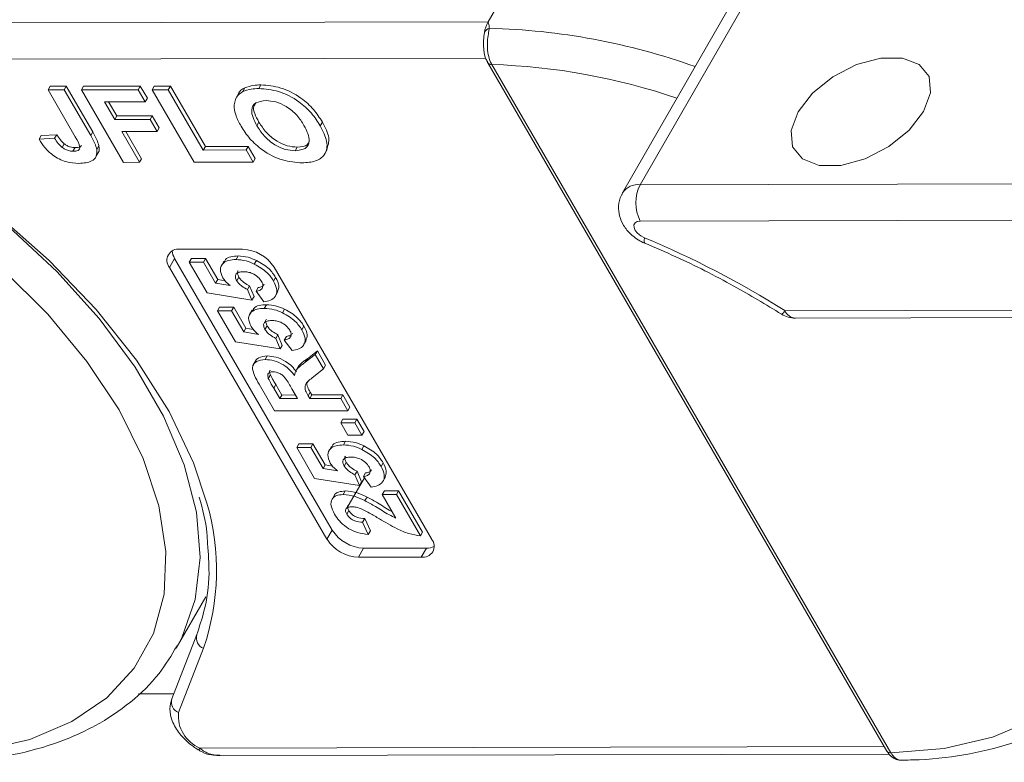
# Model space of a CAD drawing. Header units: millimetres. Extents: x 2471 to 3393, y -390 to 262.
# Tile 38 of 49: x 3038 to 3069, y 158 to 181. Entities that reach past the tile are written whole.
import ezdxf

# ---------------------------------------------------------------- set-up
doc = ezdxf.new("R2010")
doc.units = ezdxf.units.MM

msp = doc.modelspace()

# ---------------------------------------------------------------- linework, layer by layer
at = {"color": 7, "linetype": 'Continuous', "lineweight": 15}
for p, q in [((3052.542, 181.04), (3053.518, 182.739)), ((3061.195, 182.756), (3057.29, 175.96)), ((3060.646, 182.507), (3056.741, 175.71)), ((3052.542, 181.04), (3031.314, 180.993)), ((3030.586, 179.86), (3052.47, 179.909)), ((3052.532, 179.767), (3064.988, 158.3)), ((3052.66, 179.709), (3052.658, 179.712)), ((3065.116, 158.243), (3052.66, 179.709)), ((3038.81, 178.917), (3038.875, 179.03)), ((3038.81, 178.917), (3039.313, 178.918)), ((3039.659, 177.454), (3038.81, 178.917)), ((3038.875, 179.03), (3039.378, 179.031)), ((3039.313, 178.918), (3039.378, 179.031)), ((3039.313, 178.918), (3040.14, 177.493)), ((3039.378, 179.031), (3040.205, 177.606)), ((3039.849, 178.919), (3039.914, 179.032)), ((3039.849, 178.919), (3041.624, 178.923)), ((3041.16, 176.659), (3039.849, 178.919)), ((3039.914, 179.032), (3041.689, 179.036)), ((3041.624, 178.923), (3041.689, 179.036)), ((3041.624, 178.923), (3041.843, 178.546)), ((3041.689, 179.036), (3041.908, 178.659)), ((3042.06, 178.924), (3042.125, 179.037)), ((3042.06, 178.924), (3042.562, 178.925)), ((3043.371, 176.664), (3042.06, 178.924)), ((3042.125, 179.037), (3042.627, 179.038)), ((3042.562, 178.925), (3042.627, 179.038)), ((3042.562, 178.925), (3043.655, 177.042)), ((3042.627, 179.038), (3043.72, 177.155)), ((3044.89, 178.87), (3044.955, 178.984)), ((3045.389, 178.96), (3045.454, 179.073)), ((3041.843, 178.546), (3040.57, 178.543)), ((3040.57, 178.543), (3040.889, 177.993)), ((3040.7, 178.544), (3040.954, 178.106)), ((3041.843, 178.546), (3041.908, 178.659)), ((3044.76, 178.814), (3044.679, 178.673)), ((3040.889, 177.993), (3040.954, 178.106)), ((3040.889, 177.993), (3041.995, 177.995)), ((3040.954, 178.106), (3042.06, 178.109)), ((3041.995, 177.995), (3042.06, 178.109)), ((3041.995, 177.995), (3042.213, 177.619)), ((3042.06, 178.109), (3042.278, 177.732)), ((3042.213, 177.619), (3042.278, 177.732)), ((3045.327, 177.801), (3045.392, 177.914)), ((3047.306, 177.801), (3047.371, 177.914)), ((3038.529, 177.378), (3038.594, 177.492)), ((3038.529, 177.378), (3039.015, 177.408)), ((3038.594, 177.492), (3039.08, 177.522)), ((3039.015, 177.408), (3039.08, 177.522)), ((3040.14, 177.493), (3040.205, 177.606)), ((3042.213, 177.619), (3041.108, 177.616)), ((3041.108, 177.616), (3041.663, 176.66)), ((3041.238, 177.616), (3041.728, 176.773)), ((3039.246, 177.127), (3039.311, 177.241)), ((3039.587, 177.004), (3039.652, 177.117)), ((3040.332, 177.063), (3040.397, 177.177)), ((3043.655, 177.042), (3043.72, 177.155)), ((3043.655, 177.042), (3044.995, 177.045)), ((3043.72, 177.155), (3045.06, 177.158)), ((3044.995, 177.045), (3045.06, 177.158)), ((3044.995, 177.045), (3045.213, 176.668)), ((3045.06, 177.158), (3045.278, 176.781)), ((3046.521, 177.019), (3046.586, 177.132)), ((3047.443, 176.916), (3047.524, 177.057)), ((3040.293, 176.813), (3040.374, 176.954)), ((3041.663, 176.66), (3041.728, 176.773)), ((3045.213, 176.668), (3045.278, 176.781)), ((3041.663, 176.66), (3041.16, 176.659)), ((3045.213, 176.668), (3043.371, 176.664)), ((3057.29, 175.96), (3078.877, 176.008)), ((3078.88, 174.876), (3057.292, 174.829)), ((3042.923, 173.947), (3044.883, 173.952)), ((3042.76, 173.664), (3042.598, 173.381)), ((3047.678, 165.189), (3042.76, 173.664)), ((3043.217, 173.548), (3043.282, 173.662)), ((3043.282, 173.662), (3043.721, 173.662)), ((3043.656, 173.549), (3043.721, 173.662)), ((3043.721, 173.662), (3044.103, 173.004)), ((3044.676, 173.628), (3044.741, 173.741)), ((3047.515, 164.906), (3042.598, 173.381)), ((3043.217, 173.548), (3043.656, 173.549)), ((3043.776, 172.585), (3043.217, 173.548)), ((3043.656, 173.549), (3044.038, 172.891)), ((3044.3, 173.572), (3044.218, 173.431)), ((3045.246, 173.488), (3045.311, 173.602)), ((3045.864, 173.388), (3050.781, 164.913)), ((3044.698, 172.968), (3044.763, 173.081)), ((3045.848, 172.958), (3045.913, 173.072)), ((3044.038, 172.891), (3044.103, 173.004)), ((3044.038, 172.891), (3044.491, 172.814)), ((3044.103, 173.004), (3044.333, 172.965)), ((3045.034, 172.692), (3045.099, 172.805)), ((3045.099, 172.805), (3045.238, 172.473)), ((3045.3, 172.639), (3045.365, 172.752)), ((3045.173, 172.359), (3043.776, 172.585)), ((3045.034, 172.692), (3045.173, 172.359)), ((3045.173, 172.359), (3045.238, 172.473)), ((3045.54, 172.31), (3045.3, 172.639)), ((3045.904, 172.486), (3045.985, 172.627)), ((3044.099, 172.027), (3044.164, 172.14)), ((3044.164, 172.14), (3044.604, 172.141)), ((3044.539, 172.028), (3044.604, 172.141)), ((3044.604, 172.141), (3044.986, 171.483)), ((3045.558, 172.106), (3045.623, 172.22)), ((3044.099, 172.027), (3044.539, 172.028)), ((3044.658, 171.064), (3044.099, 172.027)), ((3044.539, 172.028), (3044.921, 171.37)), ((3045.182, 172.051), (3045.101, 171.91)), ((3046.129, 171.967), (3046.194, 172.081)), ((3061.805, 172.033), (3078.892, 172.071)), ((3062.132, 171.8), (3078.757, 171.837)), ((3044.921, 171.37), (3044.986, 171.483)), ((3044.986, 171.483), (3045.215, 171.444)), ((3045.58, 171.447), (3045.646, 171.56)), ((3046.731, 171.437), (3046.796, 171.55)), ((3044.921, 171.37), (3045.374, 171.293)), ((3045.917, 171.17), (3045.982, 171.284)), ((3045.917, 171.17), (3046.056, 170.838)), ((3045.982, 171.284), (3046.121, 170.952)), ((3046.182, 171.118), (3046.247, 171.231)), ((3046.056, 170.838), (3044.658, 171.064)), ((3046.056, 170.838), (3046.121, 170.952)), ((3046.423, 170.788), (3046.182, 171.118)), ((3046.786, 170.965), (3046.868, 171.106)), ((3045.586, 170.507), (3045.651, 170.621)), ((3046.837, 170.422), (3047.15, 170.663)), ((3046.902, 170.536), (3047.216, 170.776)), ((3047.15, 170.663), (3047.216, 170.776)), ((3047.15, 170.663), (3047.408, 170.219)), ((3047.216, 170.776), (3047.473, 170.332)), ((3045.293, 170.481), (3045.212, 170.34)), ((3046.629, 170.298), (3046.547, 170.157)), ((3046.837, 170.422), (3046.902, 170.536)), ((3047.408, 170.219), (3047.473, 170.332)), ((3045.684, 169.915), (3045.749, 170.029)), ((3047.408, 170.219), (3047.053, 169.936)), ((3045.879, 168.909), (3045.398, 169.739)), ((3045.852, 169.613), (3045.917, 169.726)), ((3045.917, 169.726), (3046.105, 169.403)), ((3045.852, 169.613), (3046.04, 169.29)), ((3046.04, 169.29), (3046.105, 169.403)), ((3046.105, 169.403), (3046.531, 169.404)), ((3046.597, 169.291), (3046.419, 169.597)), ((3046.928, 169.377), (3046.993, 169.49)), ((3046.928, 169.377), (3046.978, 169.292)), ((3046.978, 169.292), (3047.043, 169.405)), ((3046.993, 169.49), (3047.043, 169.405)), ((3047.043, 169.405), (3048.01, 169.407)), ((3047.945, 169.294), (3048.01, 169.407)), ((3048.01, 169.407), (3048.231, 169.027)), ((3046.04, 169.29), (3046.597, 169.291)), ((3046.978, 169.292), (3047.945, 169.294)), ((3047.945, 169.294), (3048.166, 168.914)), ((3048.166, 168.914), (3048.231, 169.027)), ((3048.166, 168.914), (3045.879, 168.909)), ((3047.947, 168.532), (3048.012, 168.646)), ((3047.947, 168.532), (3048.386, 168.533)), ((3048.167, 168.152), (3047.947, 168.532)), ((3048.012, 168.646), (3048.451, 168.647)), ((3048.386, 168.533), (3048.451, 168.647)), ((3048.386, 168.533), (3048.607, 168.153)), ((3048.451, 168.647), (3048.672, 168.266)), ((3048.607, 168.153), (3048.167, 168.152)), ((3048.607, 168.153), (3048.672, 168.266)), ((3046.571, 167.768), (3046.636, 167.881)), ((3046.636, 167.881), (3047.075, 167.882)), ((3047.01, 167.769), (3047.075, 167.882)), ((3047.075, 167.882), (3047.457, 167.224)), ((3047.654, 167.792), (3047.572, 167.65)), ((3048.03, 167.847), (3048.095, 167.96)), ((3048.6, 167.708), (3048.665, 167.821)), ((3046.571, 167.768), (3047.01, 167.769)), ((3047.13, 166.804), (3046.571, 167.768)), ((3047.01, 167.769), (3047.392, 167.11)), ((3047.392, 167.11), (3047.457, 167.224)), ((3047.457, 167.224), (3047.687, 167.185)), ((3048.052, 167.188), (3048.117, 167.301)), ((3049.202, 167.178), (3049.267, 167.291)), ((3047.392, 167.11), (3047.845, 167.034)), ((3048.388, 166.911), (3048.453, 167.024)), ((3048.388, 166.911), (3048.527, 166.579)), ((3048.453, 167.024), (3048.592, 166.692)), ((3048.654, 166.859), (3048.719, 166.972)), ((3048.527, 166.579), (3047.13, 166.804)), ((3048.681, 166.821), (3048.135, 165.869)), ((3048.527, 166.579), (3048.592, 166.692)), ((3048.894, 166.529), (3048.654, 166.859)), ((3049.258, 166.705), (3049.339, 166.847)), ((3047.747, 166.276), (3047.666, 166.134)), ((3048.017, 166.299), (3048.082, 166.412)), ((3049.241, 166.301), (3049.306, 166.415)), ((3049.241, 166.301), (3049.681, 166.302)), ((3049.668, 165.567), (3049.241, 166.301)), ((3049.306, 166.415), (3049.746, 166.416)), ((3049.681, 166.302), (3049.746, 166.416)), ((3049.681, 166.302), (3050.431, 165.009)), ((3049.746, 166.416), (3050.496, 165.123)), ((3048.701, 166.108), (3048.766, 166.221)), ((3048.132, 165.683), (3048.197, 165.797)), ((3048.628, 165.437), (3048.693, 165.55)), ((3048.628, 165.437), (3048.805, 165.057)), ((3048.693, 165.55), (3048.87, 165.17)), ((3047.678, 165.189), (3047.515, 164.906)), ((3048.805, 165.057), (3048.87, 165.17)), ((3050.431, 165.009), (3050.496, 165.123)), ((3048.659, 164.625), (3048.496, 164.342)), ((3050.619, 164.63), (3048.659, 164.625)), ((3050.619, 164.63), (3050.456, 164.347)), ((3050.456, 164.347), (3048.496, 164.342)), ((3042.812, 161.505), (3043.736, 163.113)), ((3043.45, 161.932), (3042.671, 159.929)), ((3042.881, 159.501), (3043.66, 161.504)), ((3042.732, 160.086), (3041.636, 160.084)), ((3064.908, 158.438), (3043.545, 158.391)), ((3044.181, 158.158), (3065.064, 158.204)), ((3065.118, 158.24), (3065.116, 158.243))]:
    msp.add_line(p, q, dxfattribs=at)
at = {"color": 7, "linetype": 'Continuous', "lineweight": 15, "flags": 128}
for points in [[(3052.412, 180.59), (3052.413, 180.599), (3052.427, 180.703)], [(3052.519, 179.8), (3052.519, 179.799), (3052.528, 179.774)], [(3062.216, 178.233), (3062.668, 178.815), (3063.302, 179.327), (3064.041, 179.707), (3064.797, 179.91), (3065.477, 179.912), (3066.001, 179.711), (3066.304, 179.333), (3066.351, 178.823), (3066.135, 178.242), (3065.683, 177.661), (3065.049, 177.149), (3064.31, 176.768), (3063.555, 176.565), (3062.874, 176.564), (3062.351, 176.764), (3062.047, 177.142), (3062.001, 177.653), (3062.216, 178.233)], [(3022.614, 179.643), (3024.435, 179.512), (3026.339, 179.171), (3028.289, 178.625), (3030.244, 177.886), (3032.168, 176.969), (3034.02, 175.892), (3035.766, 174.675), (3037.369, 173.344), (3038.798, 171.925), (3040.024, 170.446), (3041.024, 168.936), (3041.776, 167.426), (3042.267, 165.945), (3042.487, 164.524), (3042.431, 163.189), (3042.1, 161.968), (3041.5, 160.885), (3040.645, 159.962), (3039.55, 159.216), (3038.238, 158.663), (3036.735, 158.314), (3035.07, 158.176)], [(3042.848, 161.568), (3042.984, 161.83), (3043.402, 163.025), (3043.555, 164.338), (3043.439, 165.746), (3043.057, 167.221), (3042.416, 168.739), (3041.528, 170.269), (3040.409, 171.786), (3039.079, 173.259), (3037.563, 174.664), (3035.889, 175.973), (3034.088, 177.163), (3032.191, 178.212), (3031.439, 178.576)], [(3043.769, 166.025), (3043.348, 167.29), (3042.585, 168.89), (3041.567, 170.494), (3040.314, 172.072), (3038.849, 173.597), (3037.198, 175.039), (3035.392, 176.372), (3033.464, 177.572), (3031.449, 178.617)], [(3057.42, 174.307), (3057.306, 174.367), (3057.209, 174.446), (3057.136, 174.534), (3057.097, 174.624), (3057.094, 174.706), (3057.129, 174.772), (3057.197, 174.814), (3057.292, 174.829)], [(3057.42, 174.307), (3057.411, 174.225), (3057.416, 174.168), (3057.434, 174.137), (3057.439, 174.135)], [(3069.004, 171.815), (3070.07, 170.513), (3071.07, 169.003), (3071.823, 167.493), (3072.314, 166.012), (3072.533, 164.59), (3072.477, 163.255), (3072.146, 162.035), (3071.547, 160.952), (3070.691, 160.028), (3069.597, 159.283), (3068.284, 158.73), (3066.781, 158.381), (3065.116, 158.243)]]:
    msp.add_lwpolyline(points, dxfattribs=at)
at = {"color": 7, "linetype": 'Continuous', "lineweight": 15}
for centre, radius, start, end in [((3053.441, 180.544), 1.027, 151.137, 171.0902), ((3052.658, 180.599), 0.254, 107.4596, 155.8003), ((3052.056, 160.146), 20.702, 70.3927, 88.545), ((3052.643, 179.847), 0.136, 212.7295, 276.7279), ((3052.646, 179.849), 0.141, 215.8191, 275.7496), ((3052.055, 159.992), 19.727, 71.1305, 88.2425), ((3057.221, 175.383), 0.581, 83.1821, 145.5728), ((3058.383, 175.397), 1.229, 152.7297, 207.5188), ((3046.131, 147.171), 29.391, 57.7723, 67.413), ((3042.868, 173.602), 0.349, 80.921, 219.3383), ((3044.829, 172.723), 1.229, 32.7297, 87.5188), ((3043.192, 173.936), 0.51, 184.4162, 212.2288), ((3061.587, 172.132), 0.239, 299.2586, 335.7507), ((3062.13, 172.6), 0.8, 237.793, 270.127), ((3062.165, 172.193), 0.394, 203.8254, 265.1109), ((3036.606, 163.936), 7.462, 340.9768, 16.261), ((3048.712, 165.854), 1.229, 212.7297, 267.5188), ((3048.55, 165.57), 1.229, 212.7297, 267.5188), ((3050.511, 164.691), 0.349, 260.921, 39.3383), ((3050.636, 165.139), 0.51, 268.0228, 295.8286), ((3043.791, 161.833), 0.355, 163.8772, 248.3947), ((3043.012, 159.83), 0.355, 163.8772, 248.3947), ((3043.968, 159.397), 1.091, 174.5664, 247.2376), ((3043.412, 158.454), 0.147, 305.5712, 334.7652), ((3065.102, 158.383), 0.141, 215.8191, 275.7496), ((3065.102, 158.376), 0.137, 213.8474, 276.4731)]:
    msp.add_arc(centre, radius, start, end, dxfattribs=at)
for points, knots in [([(3052.582, 180.841), (3052.581, 180.854), (3052.575, 180.923), (3052.557, 180.987), (3052.542, 181.039), (3052.542, 181.04)], [0, 0, 0, 0, 0.17537, 0.987913, 1, 1, 1, 1]), ([(3052.658, 179.712), (3052.655, 179.719), (3052.615, 179.79), (3052.555, 179.953), (3052.517, 180.218), (3052.522, 180.486), (3052.556, 180.701), (3052.575, 180.802), (3052.582, 180.841)], [0, 0, 0, 0, 0.023484, 0.237307, 0.451092, 0.663769, 0.870555, 1, 1, 1, 1]), ([(3052.412, 180.589), (3052.412, 180.585), (3052.41, 180.564), (3052.404, 180.492), (3052.396, 180.35), (3052.407, 180.129), (3052.446, 179.916), (3052.517, 179.811), (3052.538, 179.779)], [0, 0, 0, 0, 0.017409, 0.103192, 0.271379, 0.521588, 0.852927, 1, 1, 1, 1]), ([(3044.617, 178.36), (3044.624, 178.48), (3044.637, 178.695), (3044.813, 178.817), (3044.89, 178.87)], [0, 0, 0, 0, 0.559956, 1, 1, 1, 1]), ([(3044.754, 178.8), (3044.754, 178.801), (3044.773, 178.89), (3044.865, 178.937), (3044.955, 178.984)], [0, 0, 0, 0, 0.020404, 1, 1, 1, 1]), ([(3044.89, 178.87), (3044.973, 178.9), (3045.121, 178.953), (3045.307, 178.958), (3045.389, 178.96)], [0, 0, 0, 0, 0.559564, 1, 1, 1, 1]), ([(3044.955, 178.984), (3045.038, 179.013), (3045.186, 179.066), (3045.372, 179.071), (3045.454, 179.073)], [0, 0, 0, 0, 0.559564, 1, 1, 1, 1]), ([(3045.389, 178.96), (3045.593, 178.945), (3046, 178.914), (3046.618, 178.595), (3047.053, 178.195), (3047.221, 177.932), (3047.306, 177.801)], [0, 0, 0, 0, 0.2798307, 0.5586691, 0.7790056, 1, 1, 1, 1]), ([(3045.454, 179.073), (3045.658, 179.058), (3046.065, 179.027), (3046.683, 178.708), (3047.118, 178.309), (3047.287, 178.046), (3047.371, 177.914)], [0, 0, 0, 0, 0.279831, 0.558669, 0.779006, 1, 1, 1, 1]), ([(3045.614, 178.584), (3045.496, 178.571), (3045.263, 178.546), (3045.101, 178.251), (3045.241, 177.972), (3045.327, 177.801)], [0, 0, 0, 0, 0.280278, 0.559877, 1, 1, 1, 1]), ([(3046.797, 177.811), (3046.73, 177.917), (3046.597, 178.129), (3046.279, 178.403), (3045.916, 178.563), (3045.714, 178.577), (3045.614, 178.584)], [0, 0, 0, 0, 0.281087, 0.560013, 0.779691, 1, 1, 1, 1]), ([(3044.833, 177.785), (3044.773, 177.895), (3044.665, 178.092), (3044.631, 178.278), (3044.617, 178.36)], [0, 0, 0, 0, 0.560171, 1, 1, 1, 1]), ([(3045.295, 178.509), (3045.269, 178.475), (3045.159, 178.329), (3045.291, 178.094), (3045.392, 177.914)], [0, 0, 0, 0, 0.234942, 1, 1, 1, 1]), ([(3046.741, 176.642), (3046.539, 176.657), (3046.136, 176.686), (3045.521, 176.998), (3045.086, 177.393), (3044.918, 177.654), (3044.833, 177.785)], [0, 0, 0, 0, 0.279942, 0.558704, 0.779045, 1, 1, 1, 1]), ([(3045.327, 177.801), (3045.395, 177.694), (3045.531, 177.481), (3045.853, 177.209), (3046.215, 177.043), (3046.419, 177.027), (3046.521, 177.019)], [0, 0, 0, 0, 0.281021, 0.560116, 0.779939, 1, 1, 1, 1]), ([(3045.392, 177.914), (3045.46, 177.807), (3045.596, 177.594), (3045.918, 177.322), (3046.281, 177.157), (3046.484, 177.14), (3046.586, 177.132)], [0, 0, 0, 0, 0.281021, 0.560116, 0.779939, 1, 1, 1, 1]), ([(3046.521, 177.019), (3046.638, 177.033), (3046.87, 177.061), (3047.022, 177.361), (3046.883, 177.64), (3046.797, 177.811)], [0, 0, 0, 0, 0.279991, 0.559768, 1, 1, 1, 1]), ([(3047.306, 177.801), (3047.39, 177.634), (3047.558, 177.3), (3047.489, 176.895), (3047.179, 176.672), (3046.887, 176.652), (3046.741, 176.642)], [0, 0, 0, 0, 0.280551, 0.559488, 0.779434, 1, 1, 1, 1]), ([(3047.371, 177.914), (3047.461, 177.744), (3047.631, 177.421), (3047.544, 177.169), (3047.502, 177.049)], [0, 0, 0, 0, 0.5263766, 1, 1, 1, 1]), ([(3039.773, 176.627), (3039.641, 176.635), (3039.378, 176.651), (3038.968, 176.855), (3038.694, 177.121), (3038.584, 177.292), (3038.529, 177.378)], [0, 0, 0, 0, 0.280246, 0.558416, 0.778827, 1, 1, 1, 1]), ([(3039.015, 177.408), (3039.049, 177.354), (3039.11, 177.257), (3039.205, 177.167), (3039.246, 177.127)], [0, 0, 0, 0, 0.561018, 1, 1, 1, 1]), ([(3039.08, 177.522), (3039.114, 177.467), (3039.176, 177.37), (3039.27, 177.28), (3039.311, 177.241)], [0, 0, 0, 0, 0.561018, 1, 1, 1, 1]), ([(3039.587, 177.004), (3039.646, 177.007), (3039.734, 177.013), (3039.798, 177.076), (3039.798, 177.217), (3039.721, 177.348), (3039.659, 177.454)], [0, 0, 0, 0, 0.249396, 0.374426, 0.499454, 1, 1, 1, 1]), ([(3040.14, 177.493), (3040.186, 177.412), (3040.269, 177.267), (3040.313, 177.125), (3040.332, 177.063)], [0, 0, 0, 0, 0.5602943, 1, 1, 1, 1]), ([(3040.205, 177.606), (3040.251, 177.525), (3040.334, 177.38), (3040.378, 177.239), (3040.397, 177.177)], [0, 0, 0, 0, 0.560294, 1, 1, 1, 1]), ([(3046.586, 177.132), (3046.711, 177.141), (3046.897, 177.155), (3046.946, 177.281), (3046.962, 177.322)], [0, 0, 0, 0, 0.666955, 1, 1, 1, 1]), ([(3039.246, 177.127), (3039.276, 177.107), (3039.335, 177.065), (3039.457, 177.013), (3039.538, 177.007), (3039.587, 177.004)], [0, 0, 0, 0, 0.2806722, 0.5608436, 1, 1, 1, 1]), ([(3039.311, 177.241), (3039.341, 177.22), (3039.4, 177.178), (3039.522, 177.126), (3039.603, 177.12), (3039.652, 177.117)], [0, 0, 0, 0, 0.280672, 0.560844, 1, 1, 1, 1]), ([(3039.652, 177.117), (3039.713, 177.119), (3039.8, 177.123), (3039.838, 177.172), (3039.849, 177.187)], [0, 0, 0, 0, 0.695851, 1, 1, 1, 1]), ([(3040.332, 177.063), (3040.334, 176.988), (3040.34, 176.837), (3040.157, 176.655), (3039.919, 176.637), (3039.773, 176.627)], [0, 0, 0, 0, 0.280122, 0.560355, 1, 1, 1, 1]), ([(3040.397, 177.177), (3040.409, 177.096), (3040.422, 177.005), (3040.366, 176.95), (3040.36, 176.944)], [0, 0, 0, 0, 0.890152, 1, 1, 1, 1]), ([(3056.752, 175.705), (3056.735, 175.682), (3056.647, 175.566), (3056.604, 175.307), (3056.632, 174.981), (3056.766, 174.674), (3057.007, 174.383), (3057.258, 174.213), (3057.417, 174.144), (3057.438, 174.135)], [0, 0, 0, 0, 0.044462, 0.223663, 0.386177, 0.550689, 0.736549, 0.964805, 1, 1, 1, 1]), ([(3057.438, 174.135), (3057.759, 173.997), (3058.694, 173.596), (3060.135, 172.872), (3061.209, 172.222), (3061.704, 171.923)], [0, 0, 0, 0, 0.220102, 0.640908, 1, 1, 1, 1]), ([(3044.264, 173.058), (3044.226, 173.148), (3044.151, 173.327), (3044.253, 173.515), (3044.439, 173.614), (3044.597, 173.623), (3044.676, 173.628)], [0, 0, 0, 0, 0.2790069, 0.5586194, 0.7790735, 1, 1, 1, 1]), ([(3044.309, 173.549), (3044.319, 173.576), (3044.348, 173.658), (3044.508, 173.725), (3044.663, 173.736), (3044.741, 173.741)], [0, 0, 0, 0, 0.1991688, 0.599156, 1, 1, 1, 1]), ([(3044.676, 173.628), (3044.779, 173.621), (3044.963, 173.608), (3045.159, 173.525), (3045.246, 173.488)], [0, 0, 0, 0, 0.559534, 1, 1, 1, 1]), ([(3044.741, 173.741), (3044.844, 173.734), (3045.028, 173.721), (3045.225, 173.638), (3045.311, 173.602)], [0, 0, 0, 0, 0.5595341, 1, 1, 1, 1]), ([(3045.246, 173.488), (3045.39, 173.406), (3045.648, 173.258), (3045.787, 173.05), (3045.848, 172.958)], [0, 0, 0, 0, 0.558353, 1, 1, 1, 1]), ([(3045.311, 173.602), (3045.455, 173.519), (3045.713, 173.371), (3045.852, 173.163), (3045.913, 173.072)], [0, 0, 0, 0, 0.5583531, 1, 1, 1, 1]), ([(3044.491, 172.814), (3044.44, 172.857), (3044.347, 172.933), (3044.29, 173.02), (3044.264, 173.058)], [0, 0, 0, 0, 0.559888, 1, 1, 1, 1]), ([(3044.906, 173.247), (3044.855, 173.245), (3044.754, 173.24), (3044.661, 173.175), (3044.646, 173.074), (3044.68, 173.003), (3044.698, 172.968)], [0, 0, 0, 0, 0.2808976, 0.5594604, 0.779497, 1, 1, 1, 1]), ([(3044.74, 173.279), (3044.738, 173.278), (3044.711, 173.259), (3044.715, 173.185), (3044.747, 173.116), (3044.763, 173.081)], [0, 0, 0, 0, 0.039008, 0.518996, 1, 1, 1, 1]), ([(3044.763, 173.081), (3044.784, 173.051), (3044.825, 172.99), (3044.941, 172.89), (3045.039, 172.837), (3045.099, 172.805)], [0, 0, 0, 0, 0.279963, 0.560065, 1, 1, 1, 1]), ([(3045.476, 172.942), (3045.442, 172.99), (3045.373, 173.087), (3045.204, 173.195), (3045.041, 173.242), (3044.951, 173.246), (3044.906, 173.247)], [0, 0, 0, 0, 0.279573, 0.558664, 0.778923, 1, 1, 1, 1]), ([(3045.913, 173.072), (3045.96, 172.979), (3046.047, 172.807), (3045.992, 172.677), (3045.967, 172.618)], [0, 0, 0, 0, 0.5395514, 1, 1, 1, 1]), ([(3044.698, 172.968), (3044.719, 172.938), (3044.76, 172.876), (3044.876, 172.777), (3044.974, 172.724), (3045.034, 172.692)], [0, 0, 0, 0, 0.279963, 0.560065, 1, 1, 1, 1]), ([(3045.3, 172.639), (3045.345, 172.648), (3045.435, 172.665), (3045.506, 172.742), (3045.524, 172.838), (3045.492, 172.907), (3045.476, 172.942)], [0, 0, 0, 0, 0.2803, 0.559961, 0.780042, 1, 1, 1, 1]), ([(3045.365, 172.752), (3045.411, 172.76), (3045.497, 172.775), (3045.537, 172.83), (3045.555, 172.855)], [0, 0, 0, 0, 0.539318, 1, 1, 1, 1]), ([(3045.848, 172.958), (3045.892, 172.867), (3045.98, 172.685), (3045.922, 172.473), (3045.761, 172.349), (3045.614, 172.323), (3045.54, 172.31)], [0, 0, 0, 0, 0.279948, 0.559031, 0.779331, 1, 1, 1, 1]), ([(3045.147, 171.537), (3045.109, 171.626), (3045.033, 171.806), (3045.136, 171.994), (3045.321, 172.093), (3045.479, 172.102), (3045.558, 172.106)], [0, 0, 0, 0, 0.279007, 0.558619, 0.779074, 1, 1, 1, 1]), ([(3045.192, 172.028), (3045.201, 172.055), (3045.231, 172.137), (3045.391, 172.204), (3045.546, 172.215), (3045.623, 172.22)], [0, 0, 0, 0, 0.1991688, 0.599156, 1, 1, 1, 1]), ([(3045.558, 172.106), (3045.661, 172.099), (3045.846, 172.087), (3046.042, 172.004), (3046.129, 171.967)], [0, 0, 0, 0, 0.559534, 1, 1, 1, 1]), ([(3045.623, 172.22), (3045.726, 172.213), (3045.911, 172.2), (3046.107, 172.117), (3046.194, 172.081)], [0, 0, 0, 0, 0.559534, 1, 1, 1, 1]), ([(3046.129, 171.967), (3046.273, 171.885), (3046.531, 171.736), (3046.669, 171.529), (3046.731, 171.437)], [0, 0, 0, 0, 0.558353, 1, 1, 1, 1]), ([(3046.194, 172.081), (3046.338, 171.998), (3046.596, 171.85), (3046.735, 171.642), (3046.796, 171.55)], [0, 0, 0, 0, 0.5583531, 1, 1, 1, 1]), ([(3045.374, 171.293), (3045.322, 171.336), (3045.23, 171.412), (3045.172, 171.499), (3045.147, 171.537)], [0, 0, 0, 0, 0.559888, 1, 1, 1, 1]), ([(3045.788, 171.726), (3045.738, 171.724), (3045.636, 171.719), (3045.544, 171.654), (3045.528, 171.553), (3045.563, 171.482), (3045.58, 171.447)], [0, 0, 0, 0, 0.280898, 0.55946, 0.779497, 1, 1, 1, 1]), ([(3045.623, 171.758), (3045.621, 171.757), (3045.594, 171.738), (3045.597, 171.664), (3045.629, 171.595), (3045.646, 171.56)], [0, 0, 0, 0, 0.039008, 0.518996, 1, 1, 1, 1]), ([(3045.646, 171.56), (3045.666, 171.53), (3045.708, 171.469), (3045.824, 171.369), (3045.922, 171.316), (3045.982, 171.284)], [0, 0, 0, 0, 0.279963, 0.560065, 1, 1, 1, 1]), ([(3046.359, 171.42), (3046.324, 171.469), (3046.256, 171.565), (3046.086, 171.674), (3045.923, 171.721), (3045.833, 171.724), (3045.788, 171.726)], [0, 0, 0, 0, 0.279573, 0.558664, 0.778923, 1, 1, 1, 1]), ([(3046.796, 171.55), (3046.843, 171.458), (3046.93, 171.286), (3046.875, 171.156), (3046.85, 171.097)], [0, 0, 0, 0, 0.539551, 1, 1, 1, 1]), ([(3045.58, 171.447), (3045.601, 171.416), (3045.643, 171.355), (3045.759, 171.256), (3045.857, 171.203), (3045.917, 171.17)], [0, 0, 0, 0, 0.279963, 0.560065, 1, 1, 1, 1]), ([(3046.182, 171.118), (3046.228, 171.126), (3046.318, 171.143), (3046.388, 171.22), (3046.407, 171.317), (3046.375, 171.386), (3046.359, 171.42)], [0, 0, 0, 0, 0.2803, 0.559961, 0.780042, 1, 1, 1, 1]), ([(3046.247, 171.231), (3046.294, 171.239), (3046.38, 171.253), (3046.42, 171.308), (3046.438, 171.334)], [0, 0, 0, 0, 0.539318, 1, 1, 1, 1]), ([(3046.731, 171.437), (3046.775, 171.346), (3046.863, 171.164), (3046.805, 170.952), (3046.644, 170.828), (3046.497, 170.802), (3046.423, 170.788)], [0, 0, 0, 0, 0.2799484, 0.5590305, 0.7793307, 1, 1, 1, 1]), ([(3045.289, 170.465), (3045.292, 170.472), (3045.306, 170.514), (3045.41, 170.59), (3045.555, 170.608), (3045.651, 170.621)], [0, 0, 0, 0, 0.060138, 0.37483, 1, 1, 1, 1]), ([(3045.651, 170.621), (3045.743, 170.614), (3045.927, 170.601), (3046.21, 170.473), (3046.425, 170.302), (3046.52, 170.185), (3046.568, 170.126)], [0, 0, 0, 0, 0.279954, 0.558933, 0.779174, 1, 1, 1, 1]), ([(3045.398, 169.739), (3045.347, 169.828), (3045.247, 170.007), (3045.169, 170.236), (3045.224, 170.376), (3045.339, 170.48), (3045.487, 170.496), (3045.586, 170.507)], [0, 0, 0, 0, 0.251143, 0.500527, 0.625735, 0.75105, 1, 1, 1, 1]), ([(3045.586, 170.507), (3045.678, 170.501), (3045.862, 170.488), (3046.145, 170.36), (3046.359, 170.189), (3046.455, 170.071), (3046.503, 170.013)], [0, 0, 0, 0, 0.279954, 0.558933, 0.779174, 1, 1, 1, 1]), ([(3046.503, 170.013), (3046.517, 170.073), (3046.541, 170.173), (3046.64, 170.275), (3046.735, 170.351), (3046.803, 170.399), (3046.837, 170.422)], [0, 0, 0, 0, 0.339579, 0.559591, 0.779787, 1, 1, 1, 1]), ([(3046.623, 170.283), (3046.625, 170.288), (3046.639, 170.33), (3046.708, 170.386), (3046.799, 170.465), (3046.868, 170.512), (3046.902, 170.536)], [0, 0, 0, 0, 0.0422393, 0.3613064, 0.6806403, 1, 1, 1, 1]), ([(3045.827, 170.127), (3045.791, 170.124), (3045.72, 170.119), (3045.648, 170.047), (3045.671, 169.965), (3045.684, 169.915)], [0, 0, 0, 0, 0.281129, 0.561183, 1, 1, 1, 1]), ([(3045.746, 170.177), (3045.742, 170.174), (3045.708, 170.142), (3045.73, 170.082), (3045.749, 170.029)], [0, 0, 0, 0, 0.102699, 1, 1, 1, 1]), ([(3045.749, 170.029), (3045.779, 169.972), (3045.833, 169.871), (3045.891, 169.771), (3045.917, 169.726)], [0, 0, 0, 0, 0.559921, 1, 1, 1, 1]), ([(3046.419, 169.597), (3046.358, 169.709), (3046.283, 169.849), (3046.138, 170.012), (3046.038, 170.08), (3045.927, 170.121), (3045.86, 170.125), (3045.827, 170.127)], [0, 0, 0, 0, 0.500962, 0.625785, 0.750436, 0.875032, 1, 1, 1, 1]), ([(3045.684, 169.915), (3045.714, 169.859), (3045.768, 169.758), (3045.826, 169.657), (3045.852, 169.613)], [0, 0, 0, 0, 0.559921, 1, 1, 1, 1]), ([(3047.053, 169.936), (3046.955, 169.865), (3046.82, 169.765), (3046.833, 169.537), (3046.896, 169.431), (3046.928, 169.377)], [0, 0, 0, 0, 0.5610215, 0.7792953, 1, 1, 1, 1]), ([(3046.925, 169.823), (3046.916, 169.814), (3046.876, 169.773), (3046.904, 169.647), (3046.963, 169.543), (3046.993, 169.49)], [0, 0, 0, 0, 0.125145, 0.56015, 1, 1, 1, 1]), ([(3047.618, 167.277), (3047.58, 167.367), (3047.505, 167.547), (3047.607, 167.734), (3047.793, 167.834), (3047.951, 167.843), (3048.03, 167.847)], [0, 0, 0, 0, 0.2790069, 0.5586194, 0.7790735, 1, 1, 1, 1]), ([(3047.663, 167.768), (3047.673, 167.796), (3047.702, 167.878), (3047.862, 167.945), (3048.017, 167.955), (3048.095, 167.96)], [0, 0, 0, 0, 0.199169, 0.599156, 1, 1, 1, 1]), ([(3048.03, 167.847), (3048.133, 167.84), (3048.317, 167.827), (3048.514, 167.745), (3048.6, 167.708)], [0, 0, 0, 0, 0.559534, 1, 1, 1, 1]), ([(3048.095, 167.96), (3048.198, 167.953), (3048.382, 167.941), (3048.579, 167.858), (3048.665, 167.821)], [0, 0, 0, 0, 0.559534, 1, 1, 1, 1]), ([(3048.665, 167.821), (3048.809, 167.739), (3049.067, 167.59), (3049.206, 167.383), (3049.267, 167.291)], [0, 0, 0, 0, 0.558353, 1, 1, 1, 1]), ([(3048.094, 167.499), (3048.092, 167.497), (3048.065, 167.478), (3048.069, 167.404), (3048.101, 167.335), (3048.117, 167.301)], [0, 0, 0, 0, 0.039008, 0.518996, 1, 1, 1, 1]), ([(3048.6, 167.708), (3048.744, 167.625), (3049.002, 167.477), (3049.141, 167.27), (3049.202, 167.178)], [0, 0, 0, 0, 0.558353, 1, 1, 1, 1]), ([(3047.845, 167.034), (3047.794, 167.076), (3047.702, 167.153), (3047.644, 167.239), (3047.618, 167.277)], [0, 0, 0, 0, 0.559888, 1, 1, 1, 1]), ([(3048.26, 167.467), (3048.209, 167.465), (3048.108, 167.46), (3048.015, 167.395), (3048, 167.294), (3048.035, 167.223), (3048.052, 167.188)], [0, 0, 0, 0, 0.280898, 0.55946, 0.779497, 1, 1, 1, 1]), ([(3048.052, 167.188), (3048.073, 167.157), (3048.115, 167.096), (3048.23, 166.997), (3048.328, 166.944), (3048.388, 166.911)], [0, 0, 0, 0, 0.279963, 0.560065, 1, 1, 1, 1]), ([(3048.117, 167.301), (3048.138, 167.27), (3048.18, 167.209), (3048.295, 167.11), (3048.394, 167.057), (3048.453, 167.024)], [0, 0, 0, 0, 0.2799631, 0.5600652, 1, 1, 1, 1]), ([(3048.83, 167.161), (3048.796, 167.21), (3048.727, 167.306), (3048.558, 167.414), (3048.395, 167.462), (3048.305, 167.465), (3048.26, 167.467)], [0, 0, 0, 0, 0.279573, 0.558664, 0.778923, 1, 1, 1, 1]), ([(3049.202, 167.178), (3049.246, 167.087), (3049.334, 166.905), (3049.276, 166.693), (3049.115, 166.569), (3048.968, 166.542), (3048.894, 166.529)], [0, 0, 0, 0, 0.279948, 0.559031, 0.779331, 1, 1, 1, 1]), ([(3049.267, 167.291), (3049.314, 167.198), (3049.401, 167.027), (3049.346, 166.897), (3049.321, 166.837)], [0, 0, 0, 0, 0.539551, 1, 1, 1, 1]), ([(3048.654, 166.859), (3048.699, 166.867), (3048.79, 166.884), (3048.86, 166.961), (3048.878, 167.057), (3048.846, 167.127), (3048.83, 167.161)], [0, 0, 0, 0, 0.2803, 0.559961, 0.780042, 1, 1, 1, 1]), ([(3048.719, 166.972), (3048.765, 166.98), (3048.851, 166.994), (3048.891, 167.049), (3048.909, 167.074)], [0, 0, 0, 0, 0.539318, 1, 1, 1, 1]), ([(3047.747, 165.69), (3047.704, 165.776), (3047.617, 165.947), (3047.651, 166.154), (3047.795, 166.28), (3047.943, 166.292), (3048.017, 166.299)], [0, 0, 0, 0, 0.2805682, 0.5597501, 0.7797946, 1, 1, 1, 1]), ([(3047.742, 166.261), (3047.742, 166.263), (3047.75, 166.323), (3047.868, 166.389), (3048.01, 166.404), (3048.082, 166.412)], [0, 0, 0, 0, 0.023917, 0.51178, 1, 1, 1, 1]), ([(3048.017, 166.299), (3048.142, 166.286), (3048.365, 166.263), (3048.598, 166.156), (3048.701, 166.108)], [0, 0, 0, 0, 0.558458, 1, 1, 1, 1]), ([(3048.082, 166.412), (3048.207, 166.399), (3048.431, 166.376), (3048.663, 166.269), (3048.766, 166.221)], [0, 0, 0, 0, 0.558458, 1, 1, 1, 1]), ([(3043.527, 166.219), (3043.631, 165.841), (3043.767, 165.341), (3043.781, 164.881), (3043.785, 164.768)], [0, 0, 0, 0, 0.755894, 1, 1, 1, 1]), ([(3048.174, 165.962), (3048.173, 165.961), (3048.15, 165.944), (3048.157, 165.882), (3048.184, 165.825), (3048.197, 165.797)], [0, 0, 0, 0, 0.04425, 0.521333, 1, 1, 1, 1]), ([(3048.701, 166.108), (3048.812, 166.048), (3048.994, 165.949), (3049.239, 165.797), (3049.447, 165.667), (3049.594, 165.6), (3049.668, 165.567)], [0, 0, 0, 0, 0.3399849, 0.5601859, 0.7803799, 1, 1, 1, 1]), ([(3048.766, 166.221), (3048.877, 166.161), (3049.059, 166.062), (3049.304, 165.911), (3049.453, 165.814), (3049.539, 165.773), (3049.551, 165.767)], [0, 0, 0, 0, 0.415843, 0.685175, 0.954499, 1, 1, 1, 1]), ([(3048.805, 165.057), (3048.692, 165.07), (3048.467, 165.096), (3048.13, 165.259), (3047.888, 165.476), (3047.794, 165.619), (3047.747, 165.69)], [0, 0, 0, 0, 0.280752, 0.55897, 0.779275, 1, 1, 1, 1]), ([(3048.296, 165.918), (3048.254, 165.916), (3048.171, 165.912), (3048.096, 165.856), (3048.088, 165.771), (3048.118, 165.713), (3048.132, 165.683)], [0, 0, 0, 0, 0.2806635, 0.5594614, 0.7793655, 1, 1, 1, 1]), ([(3048.132, 165.683), (3048.151, 165.656), (3048.187, 165.6), (3048.278, 165.526), (3048.434, 165.452), (3048.548, 165.443), (3048.628, 165.437)], [0, 0, 0, 0, 0.1872361, 0.3740839, 0.5606964, 1, 1, 1, 1]), ([(3048.197, 165.797), (3048.216, 165.769), (3048.252, 165.714), (3048.343, 165.639), (3048.499, 165.566), (3048.613, 165.557), (3048.693, 165.55)], [0, 0, 0, 0, 0.1872361, 0.3740839, 0.5606964, 1, 1, 1, 1]), ([(3048.604, 165.844), (3048.545, 165.867), (3048.438, 165.908), (3048.34, 165.915), (3048.296, 165.918)], [0, 0, 0, 0, 0.5601166, 1, 1, 1, 1]), ([(3049.149, 165.542), (3049.049, 165.602), (3048.87, 165.708), (3048.685, 165.802), (3048.604, 165.844)], [0, 0, 0, 0, 0.560235, 1, 1, 1, 1]), ([(3050.431, 165.009), (3050.312, 165.028), (3050.073, 165.064), (3049.63, 165.26), (3049.331, 165.435), (3049.149, 165.542)], [0, 0, 0, 0, 0.279551, 0.559332, 1, 1, 1, 1]), ([(3043.785, 164.768), (3043.81, 164.456), (3043.87, 163.714), (3043.734, 162.772), (3043.531, 162.172), (3043.45, 161.932)], [0, 0, 0, 0, 0.303878, 0.721092, 1, 1, 1, 1]), ([(3065.441, 158.015), (3065.629, 158.018), (3066.373, 158.031), (3067.6, 158.188), (3069.053, 158.56), (3070.346, 159.122), (3071.448, 159.863), (3072.317, 160.703), (3072.706, 161.355), (3072.882, 161.65)], [0, 0, 0, 0, 0.0552604, 0.219392, 0.3836254, 0.5471593, 0.7090635, 0.8685229, 1, 1, 1, 1]), ([(3035.395, 157.948), (3035.582, 157.952), (3036.327, 157.964), (3037.554, 158.121), (3039.007, 158.493), (3040.3, 159.055), (3041.402, 159.796), (3042.271, 160.636), (3042.66, 161.288), (3042.836, 161.583)], [0, 0, 0, 0, 0.0552604, 0.219392, 0.3836254, 0.5471593, 0.7090635, 0.8685229, 1, 1, 1, 1]), ([(3042.671, 159.929), (3042.644, 159.826), (3042.586, 159.602), (3042.672, 159.22), (3042.911, 158.812), (3043.227, 158.51), (3043.446, 158.367), (3043.498, 158.334)], [0, 0, 0, 0, 0.17956, 0.389755, 0.635768, 0.914648, 1, 1, 1, 1]), ([(3043.503, 158.343), (3043.533, 158.321), (3043.653, 158.235), (3043.887, 158.17), (3044.083, 158.17), (3044.169, 158.17)], [0, 0, 0, 0, 0.158147, 0.632476, 1, 1, 1, 1]), ([(3043.545, 158.391), (3043.584, 158.359), (3043.662, 158.295), (3043.808, 158.221), (3043.982, 158.17), (3044.113, 158.156), (3044.18, 158.158), (3044.181, 158.158)], [0, 0, 0, 0, 0.2129731, 0.4320325, 0.7107607, 0.9998322, 1, 1, 1, 1]), ([(3064.994, 158.303), (3065.005, 158.281), (3065.05, 158.187), (3065.177, 158.082), (3065.33, 158.007), (3065.418, 158.015), (3065.443, 158.018)], [0, 0, 0, 0, 0.120183, 0.528452, 0.870742, 1, 1, 1, 1]), ([(3065.441, 158.019), (3065.415, 158.017), (3065.341, 158.013), (3065.223, 158.091), (3065.15, 158.193), (3065.118, 158.24)], [0, 0, 0, 0, 0.2260296, 0.6508237, 1, 1, 1, 1])]:
    msp.add_open_spline(points, degree=3, knots=knots, dxfattribs=at)

doc.saveas('drawing.dxf')
